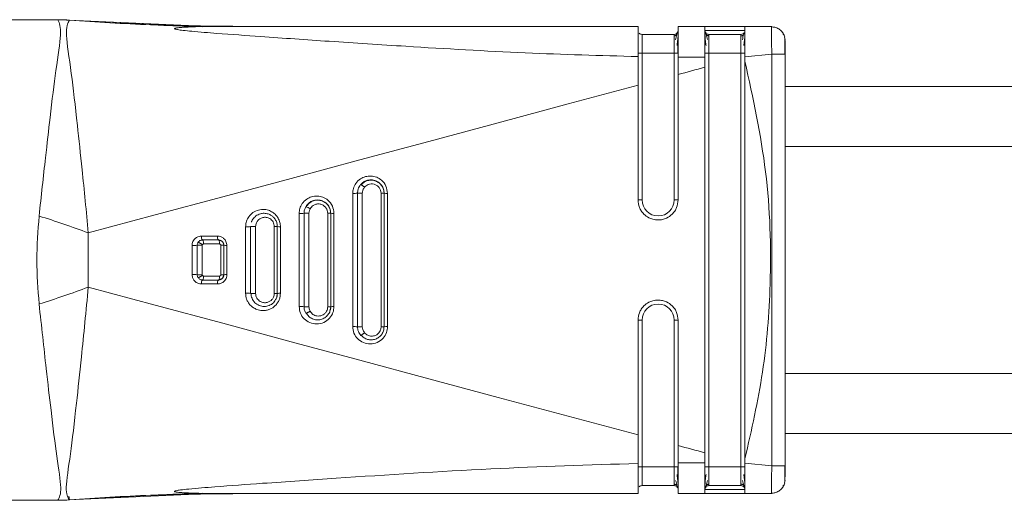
# Model space of a CAD drawing. Header units: millimetres. Extents: x -447 to 1924, y -61 to 422.
# Tile 12 of 57: x -211 to -174, y 391 to 409. Entities that reach past the tile are written whole.
import ezdxf

# ---------------------------------------------------------------- set-up
doc = ezdxf.new("R2010")
doc.units = ezdxf.units.MM

# ---------------------------------------------------------------- blocks, each defined once
blk = doc.blocks.new('Drawing View1')
at = {"color": 7, "linetype": 'Continuous', "lineweight": 18}
for p, q in [((-20.789, 0.265), (-5.415, 0.265)), ((-5.081, 0.256), (-5.419, 0.265)), ((-4.968, 0.248), (-5.419, 0.265)), ((-5.415, 0.265), (-5.413, 0.264)), ((-0.24, 0.029), (-5.009, 0.251)), ((-0.615, 0.047), (-5.009, 0.251)), ((-4.971, 0.248), (-4.971, 0.248)), ((0.547, 0.019), (-1.052, 0.047)), ((0.552, 0.018), (0.053, 0.027)), ((16.311, 0.015), (1.116, 0.015)), ((18.811, 0.015), (17.811, 0.015)), ((20.311, 0.015), (18.811, 0.015)), ((21.311, 0.015), (20.311, 0.015)), ((21.311, 0.015), (21.306, -0.025)), ((17.661, -0.285), (16.461, -0.285)), ((20.311, -0.135), (18.811, -0.135)), ((20.161, -0.285), (18.961, -0.285)), ((21.811, -0.485), (21.793, -0.392)), ((21.802, -0.511), (21.802, -0.44)), ((16.461, -0.985), (16.461, -6.485)), ((17.661, -0.985), (16.461, -0.985)), ((17.661, -6.485), (17.661, -0.985)), ((18.961, -0.985), (18.961, -16.485)), ((20.161, -0.985), (18.961, -0.985)), ((20.161, -16.485), (20.161, -0.985)), ((21.32, -1.03), (20.311, -1.124)), ((21.32, -1.03), (21.32, -16.44)), ((21.811, -1.03), (21.794, -1.03)), ((21.811, -1.03), (21.811, -16.44)), ((16.311, -2.189), (16.311, -1.116)), ((20.311, -1.124), (20.311, -1.292)), ((94.221, -2.235), (21.811, -2.235)), ((21.811, -4.485), (94.221, -4.485)), ((5.631, -6.24), (5.631, -11.23)), ((6.692, -6.235), (6.692, -11.235)), ((6.811, -6.235), (6.692, -6.235)), ((6.811, -6.235), (6.811, -11.235)), ((6.811, -7.777), (6.811, -6.235)), ((6.934, -11.231), (6.934, -6.239)), ((16.311, -6.485), (16.461, -6.485)), ((17.811, -6.485), (17.661, -6.485)), ((3.628, -6.99), (3.628, -10.481)), ((3.811, -10.485), (3.811, -6.985)), ((4.695, -6.985), (4.695, -10.485)), ((4.811, -6.985), (4.695, -6.985)), ((4.811, -6.985), (4.811, -10.485)), ((-4.262, -9.749), (-4.262, -7.721)), ((1.624, -7.489), (1.624, -9.981)), ((1.811, -9.985), (1.811, -7.485)), ((1.999, -9.984), (1.999, -7.485)), ((2.811, -7.485), (2.698, -7.485)), ((2.698, -7.485), (2.698, -9.985)), ((2.811, -7.485), (2.811, -9.985)), ((0.016, -7.987), (-0.01, -7.99)), ((0.011, -7.985), (0.611, -7.985)), ((-0.189, -9.285), (-0.189, -8.185)), ((0.002, -9.285), (0.002, -8.185)), ((0.052, -8.135), (0.651, -8.135)), ((0.701, -8.185), (0.701, -9.285)), ((0.811, -8.185), (0.811, -9.285)), ((0.011, -9.485), (0.016, -9.481)), ((0.611, -9.485), (0.011, -9.485)), ((0.651, -9.335), (0.052, -9.335)), ((0.811, -9.285), (0.804, -9.285)), ((6.811, -11.235), (6.811, -9.684)), ((2.811, -9.985), (2.698, -9.985)), ((4.811, -10.485), (4.695, -10.485)), ((4.781, -10.646), (4.807, -10.485)), ((16.311, -10.985), (16.461, -10.985)), ((16.461, -10.985), (16.461, -16.485)), ((17.661, -16.485), (17.661, -10.985)), ((17.811, -10.985), (17.661, -10.985)), ((6.811, -11.235), (6.692, -11.235)), ((21.811, -12.985), (94.221, -12.985)), ((21.811, -15.235), (94.221, -15.235)), ((20.311, -16.177), (20.311, -16.346)), ((17.661, -16.485), (16.461, -16.485)), ((17.811, -16.485), (17.661, -16.485)), ((20.161, -16.485), (18.961, -16.485)), ((20.311, -16.485), (20.161, -16.485)), ((21.32, -16.44), (20.311, -16.346)), ((17.661, -17.185), (16.461, -17.185)), ((18.811, -17.258), (18.811, -17.272)), ((20.161, -17.185), (18.961, -17.185)), ((21.811, -16.985), (21.793, -17.078)), ((-5.009, -17.721), (-0.241, -17.499)), ((-5.009, -17.721), (-0.24, -17.499)), ((-4.997, -17.574), (-4.971, -17.717)), ((-1.042, -17.517), (0.552, -17.489)), ((-0.362, -17.505), (0.053, -17.497)), ((16.311, -17.485), (1.116, -17.485)), ((18.811, -17.485), (17.811, -17.485)), ((18.811, -17.335), (20.311, -17.335)), ((18.811, -17.485), (20.311, -17.485)), ((21.311, -17.485), (20.311, -17.485)), ((21.305, -17.465), (21.311, -17.485)), ((-20.789, -17.735), (-5.415, -17.735)), ((-5.419, -17.735), (-4.968, -17.718))]:
    blk.add_line(p, q, dxfattribs=at)
at = {"color": 7, "linetype": 'Continuous', "lineweight": 18, "flags": 128}
for points in [[(17.811, -0.985), (17.808, -0.985), (17.8, -0.985), (17.786, -0.985), (17.767, -0.985), (17.744, -0.985), (17.718, -0.985), (17.69, -0.985), (17.661, -0.985)], [(20.311, -0.985), (20.308, -0.985), (20.3, -0.985), (20.286, -0.985), (20.267, -0.985), (20.244, -0.985), (20.218, -0.985), (20.19, -0.985), (20.161, -0.985)], [(17.811, -1.786), (17.936, -1.753), (18.061, -1.719), (18.186, -1.686), (18.311, -1.652), (18.436, -1.619), (18.561, -1.585), (18.686, -1.552), (18.811, -1.518)], [(-4.262, -7.721), (-1.756, -7.045), (0.773, -6.364), (3.324, -5.678), (5.894, -4.986), (8.48, -4.291), (11.08, -3.593), (13.692, -2.892), (16.311, -2.189)], [(-4.262, -9.749), (-1.756, -10.425), (0.773, -11.106), (3.324, -11.793), (5.894, -12.484), (8.48, -13.179), (11.08, -13.878), (13.692, -14.579), (16.311, -15.281)], [(17.811, -15.684), (17.936, -15.717), (18.061, -15.751), (18.186, -15.784), (18.311, -15.818), (18.436, -15.851), (18.561, -15.885), (18.686, -15.918), (18.811, -15.952)], [(20.311, -17.335), (20.308, -17.306), (20.305, -17.291)]]:
    blk.add_lwpolyline(points, dxfattribs=at)
at = {"color": 7, "linetype": 'Continuous', "lineweight": 18}
for centre, radius, start, end in [((-5.342, -5.311), 5.57, 86.1769, 90.5995), ((1.116, 80.145), 80.13, 265.64339, 269.99986), ((17.661, -0.135), 0.15, 270, 0), ((20.161, -0.135), 0.15, 270, 320.6906), ((5.679, -4.534), 1.706, 268.4051, 274.4186), ((5.684, -93.57), 87.334, 89.7977, 89.91687), ((6.907, -5.205), 1.035, 264.6998, 271.498), ((17.061, -6.485), 0.6, 180, 0), ((3.678, -5.223), 1.768, 268.361, 274.2988), ((3.715, -123.534), 116.549, 89.86212, 89.95306), ((3.79, -7.163), 0.428, 54.2171, 78.721), ((4.904, -5.93), 1.06, 264.9592, 271.3924), ((-16.074, -39.131), 33.558, 69.391, 72.7177), ((1.677, -5.702), 1.789, 268.2904, 274.2827), ((2.902, -6.429), 1.06, 265.0922, 271.3252), ((0.137, -7.872), 0.169, 168.7435, 221.9554), ((0.741, -7.872), 0.172, 168.8508, 221.0261), ((-0.325, -5.123), 3.065, 268.9755, 272.5392), ((-0.252, -187.585), 179.4, 89.91884, 89.97984), ((0.899, -6.512), 1.675, 266.9844, 270.7971), ((-0.325, -12.347), 3.065, 87.4603, 91.0247), ((0.137, -9.598), 0.169, 138.0445, 191.2565), ((0.741, -9.598), 0.172, 138.9733, 191.1497), ((0.899, -10.958), 1.675, 89.2028, 93.0156), ((-16.077, 21.66), 33.558, 287.2885, 290.6152), ((1.677, -11.768), 1.788, 85.7175, 91.7101), ((3.678, -12.248), 1.768, 85.7013, 91.6393), ((4.904, -11.54), 1.06, 88.608, 95.0416), ((17.061, -10.985), 0.6, 0, 180), ((5.679, -12.936), 1.706, 85.5816, 91.5954), ((6.907, -12.265), 1.035, 88.5027, 95.3013), ((17.661, -17.335), 0.15, 359.9966, 90), ((20.161, -17.335), 0.15, 31.7257, 90), ((1.116, -97.615), 80.13, 90.00014, 94.35661), ((-5.342, -12.159), 5.57, 269.4004, 273.8231)]:
    blk.add_arc(centre, radius, start, end, dxfattribs=at)
for points, knots in [([(-6.104, -7.088), (-6.024, -6.344), (-5.882, -5.035), (-5.666, -3.164), (-5.47, -1.499), (-5.234, -0.115), (-5.344, 0.131), (-5.4, 0.259)], [0, 0, 0, 0, 0.1900085, 0.3346503, 0.5383376, 0.7615276, 1, 1, 1, 1]), ([(-5.4, 0.259), (-5.405, 0.261), (-5.414, 0.264), (-5.415, 0.265), (-5.415, 0.265)], [0, 0, 0, 0, 0.561067, 1, 1, 1, 1]), ([(-5.415, 0.265), (-5.332, 0.264), (-5.184, 0.263), (-5.036, 0.253), (-4.971, 0.248)], [0, 0, 0, 0, 0.559994, 1, 1, 1, 1]), ([(-4.262, -7.721), (-4.339, -6.918), (-4.476, -5.499), (-4.698, -3.431), (-4.902, -1.6), (-5.152, -0.101), (-5.033, 0.128), (-4.971, 0.246)], [0, 0, 0, 0, 0.190167, 0.336225, 0.540876, 0.762002, 1, 1, 1, 1]), ([(-4.971, 0.246), (-4.971, 0.247), (-4.971, 0.248), (-4.971, 0.248), (-4.971, 0.248)], [0, 0, 0, 0, 0.556333, 1, 1, 1, 1]), ([(-4.971, 0.248), (-3.796, 0.173), (-1.7, 0.04), (0.401, 0.022), (1.325, 0.015)], [0, 0, 0, 0, 0.560021, 1, 1, 1, 1]), ([(0, 0), (-0.334, 0.012), (-0.981, 0.035), (-1.577, 0.059), (-1.865, 0.071)], [0, 0, 0, 0, 0.515573, 1, 1, 1, 1]), ([(1.116, 0.015), (0.59, 0.014), (-0.047, 0.012), (-0.727, -0.02), (-0.908, -0.035), (-0.984, -0.047), (-1.012, -0.054), (-1.028, -0.06), (-1.037, -0.067), (-1.033, -0.076), (-1.012, -0.085), (-0.974, -0.096), (-0.88, -0.114), (-0.682, -0.14), (-0.196, -0.189), (0.774, -0.266), (2.489, -0.389), (4.849, -0.553), (8.149, -0.768), (12.002, -0.994), (14.904, -1.076), (16.311, -1.116)], [0, 0, 0, 0, 0.079633, 0.096416, 0.106506, 0.108989, 0.110947, 0.112535, 0.113904, 0.115836, 0.117972, 0.120667, 0.124353, 0.135955, 0.15357, 0.20236, 0.286651, 0.417176, 0.562519, 0.787792, 1, 1, 1, 1]), ([(16.311, -0.313), (16.311, -0.22), (16.311, -0.031), (16.311, 0), (16.311, 0.015)], [0, 0, 0, 0, 0.489594, 1, 1, 1, 1]), ([(17.811, -1.136), (17.811, -0.981), (17.811, -0.668), (17.811, -0.293), (17.811, -0.035), (17.811, -0.002), (17.811, 0.015)], [0, 0, 0, 0, 0.249034, 0.499186, 0.749184, 1, 1, 1, 1]), ([(18.811, -1.14), (18.811, -0.981), (18.811, -0.671), (18.811, -0.298), (18.811, -0.037), (18.811, -0.003), (18.811, 0.015)], [0, 0, 0, 0, 0.256857, 0.499427, 0.744777, 1, 1, 1, 1]), ([(20.311, -1.124), (20.311, -0.974), (20.311, -0.674), (20.311, -0.302), (20.311, -0.031), (20.311, 0), (20.311, 0.015)], [0, 0, 0, 0, 0.2502548, 0.5000928, 0.7497763, 1, 1, 1, 1]), ([(16.311, -1.116), (16.311, -0.958), (16.311, -0.648), (16.311, -0.424), (16.311, -0.313)], [0, 0, 0, 0, 0.5095325, 1, 1, 1, 1]), ([(16.352, -0.237), (16.353, -0.239), (16.365, -0.256), (16.403, -0.277), (16.442, -0.283), (16.461, -0.285)], [0, 0, 0, 0, 0.038266, 0.519133, 1, 1, 1, 1]), ([(16.461, -0.285), (16.461, -0.296), (16.461, -0.316), (16.461, -0.478), (16.461, -0.71), (16.461, -0.893), (16.461, -0.985)], [0, 0, 0, 0, 0.250154, 0.499436, 0.749043, 1, 1, 1, 1]), ([(17.661, -0.985), (17.661, -0.893), (17.661, -0.71), (17.661, -0.478), (17.661, -0.316), (17.661, -0.296), (17.661, -0.285)], [0, 0, 0, 0, 0.250957, 0.500564, 0.749846, 1, 1, 1, 1]), ([(17.768, -0.298), (17.76, -0.304), (17.745, -0.317), (17.717, -0.33), (17.689, -0.338), (17.67, -0.338), (17.661, -0.339)], [0, 0, 0, 0, 0.262688, 0.519982, 0.767001, 1, 1, 1, 1]), ([(17.787, -0.216), (17.783, -0.225), (17.774, -0.244), (17.751, -0.321), (17.73, -0.419), (17.717, -0.485)], [0, 0, 0, 0, 0.258386, 0.511098, 1, 1, 1, 1]), ([(17.768, -0.702), (17.775, -0.654), (17.789, -0.557), (17.802, -0.42), (17.81, -0.295), (17.811, -0.232), (17.811, -0.2)], [0, 0, 0, 0, 0.238341, 0.484239, 0.738095, 1, 1, 1, 1]), ([(17.811, -0.313), (17.811, -0.302), (17.811, -0.263), (17.811, -0.241), (17.811, -0.226)], [0, 0, 0, 0, 0.2721124, 1, 1, 1, 1]), ([(18.811, -0.135), (18.811, -0.151), (18.811, -0.18), (18.811, -0.365), (18.811, -0.559), (18.811, -0.756), (18.811, -0.906), (18.811, -0.985)], [0, 0, 0, 0, 0.276095, 0.522512, 0.663133, 0.820821, 1, 1, 1, 1]), ([(18.811, -0.199), (18.811, -0.231), (18.812, -0.293), (18.82, -0.419), (18.833, -0.555), (18.847, -0.653), (18.854, -0.701)], [0, 0, 0, 0, 0.261923, 0.515785, 0.761658, 1, 1, 1, 1]), ([(18.905, -0.482), (18.887, -0.414), (18.859, -0.312), (18.834, -0.224), (18.826, -0.202), (18.821, -0.19)], [0, 0, 0, 0, 0.485076, 0.738499, 1, 1, 1, 1]), ([(18.961, -0.338), (18.952, -0.338), (18.933, -0.337), (18.905, -0.329), (18.877, -0.317), (18.862, -0.304), (18.854, -0.298)], [0, 0, 0, 0, 0.233002, 0.48002, 0.737312, 1, 1, 1, 1]), ([(18.961, -0.285), (18.961, -0.296), (18.961, -0.316), (18.961, -0.478), (18.961, -0.71), (18.961, -0.893), (18.961, -0.985)], [0, 0, 0, 0, 0.250154, 0.499436, 0.749043, 1, 1, 1, 1]), ([(20.161, -0.985), (20.161, -0.893), (20.161, -0.71), (20.161, -0.478), (20.161, -0.316), (20.161, -0.296), (20.161, -0.285)], [0, 0, 0, 0, 0.250957, 0.500564, 0.749846, 1, 1, 1, 1]), ([(20.268, -0.298), (20.26, -0.304), (20.245, -0.317), (20.217, -0.33), (20.189, -0.338), (20.17, -0.338), (20.161, -0.339)], [0, 0, 0, 0, 0.262688, 0.519982, 0.767001, 1, 1, 1, 1]), ([(20.287, -0.216), (20.283, -0.225), (20.274, -0.244), (20.251, -0.321), (20.23, -0.419), (20.217, -0.485)], [0, 0, 0, 0, 0.2583861, 0.5110976, 1, 1, 1, 1]), ([(20.268, -0.702), (20.275, -0.654), (20.289, -0.557), (20.302, -0.42), (20.31, -0.295), (20.311, -0.232), (20.311, -0.2)], [0, 0, 0, 0, 0.2383415, 0.4842395, 0.7380948, 1, 1, 1, 1]), ([(21.776, -0.315), (21.752, -0.268), (21.704, -0.175), (21.581, -0.074), (21.44, -0.012), (21.341, -0.007), (21.293, -0.005)], [0, 0, 0, 0, 0.25578, 0.515825, 0.767388, 1, 1, 1, 1]), ([(21.306, -0.025), (21.304, -0.035), (21.298, -0.064), (21.297, -0.276), (21.303, -0.555), (21.311, -0.817), (21.317, -0.959), (21.32, -1.03)], [0, 0, 0, 0, 0.1494708, 0.4291112, 0.7042795, 0.8497025, 1, 1, 1, 1]), ([(21.776, -0.315), (21.752, -0.268), (21.704, -0.175), (21.581, -0.074), (21.447, -0.014), (21.356, -0.009), (21.316, -0.007)], [0, 0, 0, 0, 0.2657914, 0.5360143, 0.7974236, 1, 1, 1, 1]), ([(21.803, -0.394), (21.795, -0.364), (21.779, -0.3), (21.746, -0.281), (21.729, -0.271)], [0, 0, 0, 0, 0.475268, 1, 1, 1, 1]), ([(16.311, -0.385), (16.311, -0.401), (16.311, -0.46), (16.311, -0.582), (16.311, -0.77), (16.311, -0.91), (16.311, -0.985)], [0, 0, 0, 0, 0.1011808, 0.3670655, 0.6645026, 1, 1, 1, 1]), ([(17.801, -0.993), (17.801, -0.94), (17.801, -0.835), (17.801, -0.684), (17.801, -0.543), (17.801, -0.465), (17.801, -0.425)], [0, 0, 0, 0, 0.250243, 0.500316, 0.750205, 1, 1, 1, 1]), ([(20.301, -0.993), (20.301, -0.94), (20.301, -0.835), (20.301, -0.684), (20.301, -0.543), (20.301, -0.465), (20.301, -0.425)], [0, 0, 0, 0, 0.250243, 0.500316, 0.750205, 1, 1, 1, 1]), ([(21.803, -0.643), (21.803, -0.605), (21.802, -0.518), (21.802, -0.468), (21.802, -0.44)], [0, 0, 0, 0, 0.429234, 1, 1, 1, 1]), ([(21.803, -1.036), (21.803, -0.974), (21.803, -0.848), (21.803, -0.697), (21.803, -0.628), (21.803, -0.605)], [0, 0, 0, 0, 0.3973457, 0.7943908, 1, 1, 1, 1]), ([(21.803, -1.036), (21.803, -0.974), (21.803, -0.848), (21.803, -0.712), (21.803, -0.654), (21.803, -0.643)], [0, 0, 0, 0, 0.445098, 0.889843, 1, 1, 1, 1]), ([(21.811, -0.518), (21.811, -0.523), (21.811, -0.541), (21.811, -0.664), (21.811, -0.841), (21.811, -0.968), (21.811, -1.03)], [0, 0, 0, 0, 0.123721, 0.463842, 0.732823, 1, 1, 1, 1]), ([(21.794, -1.03), (21.789, -1.03), (21.776, -1.03), (21.675, -1.03), (21.514, -1.03), (21.385, -1.03), (21.32, -1.03)], [0, 0, 0, 0, 0.151362, 0.434241, 0.717121, 1, 1, 1, 1]), ([(17.811, -1.136), (17.811, -1.259), (17.811, -1.475), (17.811, -1.693), (17.811, -1.786)], [0, 0, 0, 0, 0.570582, 1, 1, 1, 1]), ([(17.811, -1.136), (17.999, -1.138), (18.332, -1.14), (18.665, -1.14), (18.811, -1.14)], [0, 0, 0, 0, 0.563222, 1, 1, 1, 1]), ([(18.811, -1.518), (18.811, -1.448), (18.811, -1.322), (18.811, -1.196), (18.811, -1.14)], [0, 0, 0, 0, 0.5536399, 1, 1, 1, 1]), ([(20.311, -1.292), (20.611, -2.668), (21.209, -5.415), (21.33, -9.339), (21.046, -12.945), (20.556, -15.099), (20.311, -16.177)], [0, 0, 0, 0, 0.2802402, 0.559855, 0.7796013, 1, 1, 1, 1]), ([(20.311, -1.292), (20.311, -4.071), (20.311, -9.033), (20.311, -13.994), (20.311, -16.177)], [0, 0, 0, 0, 0.559993, 1, 1, 1, 1]), ([(17.811, -1.786), (17.811, -2.664), (17.811, -4.23), (17.811, -5.796), (17.811, -6.485)], [0, 0, 0, 0, 0.560002, 1, 1, 1, 1]), ([(18.811, -15.952), (18.811, -13.257), (18.811, -8.446), (18.811, -3.635), (18.811, -1.518)], [0, 0, 0, 0, 0.560031, 1, 1, 1, 1]), ([(16.311, -6.485), (16.311, -5.683), (16.311, -4.251), (16.311, -2.819), (16.311, -2.189)], [0, 0, 0, 0, 0.559985, 1, 1, 1, 1]), ([(6.934, -6.239), (6.922, -6.147), (6.898, -5.961), (6.734, -5.75), (6.532, -5.627), (6.322, -5.58), (6.111, -5.602), (5.907, -5.694), (5.746, -5.85), (5.648, -6.045), (5.637, -6.178), (5.631, -6.24)], [0, 0, 0, 0, 0.134387, 0.270116, 0.373824, 0.479039, 0.584256, 0.685463, 0.805996, 0.909843, 1, 1, 1, 1]), ([(5.928, -5.913), (5.955, -5.885), (6.011, -5.828), (6.126, -5.764), (6.281, -5.725), (6.454, -5.745), (6.605, -5.821), (6.718, -5.932), (6.796, -6.073), (6.806, -6.182), (6.811, -6.235)], [0, 0, 0, 0, 0.095895, 0.194773, 0.322721, 0.484171, 0.61556, 0.73382, 0.86996, 1, 1, 1, 1]), ([(6.806, -6.242), (6.803, -6.192), (6.795, -6.091), (6.727, -5.953), (6.624, -5.842), (6.492, -5.768), (6.345, -5.738), (6.196, -5.753), (6.055, -5.811), (5.983, -5.881), (5.946, -5.916)], [0, 0, 0, 0, 0.124866, 0.249809, 0.374627, 0.499292, 0.623933, 0.748773, 0.874061, 1, 1, 1, 1]), ([(6.076, -6.009), (6.094, -5.99), (6.135, -5.948), (6.218, -5.903), (6.32, -5.88), (6.432, -5.89), (6.538, -5.937), (6.623, -6.017), (6.681, -6.119), (6.689, -6.197), (6.692, -6.235)], [0, 0, 0, 0, 0.093826, 0.204031, 0.329319, 0.463373, 0.598394, 0.732574, 0.866939, 1, 1, 1, 1]), ([(5.81, -11.235), (5.809, -10.299), (5.806, -8.632), (5.809, -6.966), (5.81, -6.235)], [0, 0, 0, 0, 0.561705, 1, 1, 1, 1]), ([(5.81, -6.235), (5.815, -6.181), (5.825, -6.063), (5.892, -5.966), (5.928, -5.913)], [0, 0, 0, 0, 0.457769, 1, 1, 1, 1]), ([(5.928, -5.913), (5.93, -5.913), (5.933, -5.911), (5.945, -5.916), (5.961, -5.924), (5.979, -5.935), (5.999, -5.949), (6.022, -5.966), (6.049, -5.987), (6.066, -6.002), (6.075, -6.01)], [0, 0, 0, 0, 0.136994, 0.267534, 0.389021, 0.499979, 0.610951, 0.732451, 0.863, 1, 1, 1, 1]), ([(5.992, -11.234), (5.989, -10.298), (5.983, -8.632), (5.989, -6.966), (5.992, -6.236)], [0, 0, 0, 0, 0.561693, 1, 1, 1, 1]), ([(5.992, -6.236), (5.996, -6.193), (6.005, -6.109), (6.053, -6.042), (6.076, -6.009)], [0, 0, 0, 0, 0.522143, 1, 1, 1, 1]), ([(4.93, -6.989), (4.918, -6.895), (4.894, -6.707), (4.726, -6.496), (4.52, -6.374), (4.306, -6.329), (4.094, -6.356), (3.894, -6.451), (3.739, -6.606), (3.644, -6.799), (3.633, -6.929), (3.628, -6.99)], [0, 0, 0, 0, 0.135185, 0.272261, 0.377488, 0.484751, 0.591543, 0.692042, 0.810013, 0.911732, 1, 1, 1, 1]), ([(3.873, -6.743), (3.895, -6.71), (3.938, -6.643), (4.038, -6.559), (4.149, -6.507), (4.264, -6.484), (4.4, -6.485), (4.552, -6.534), (4.694, -6.649), (4.792, -6.801), (4.805, -6.925), (4.811, -6.985)], [0, 0, 0, 0, 0.0887287, 0.1828636, 0.2931615, 0.3657798, 0.4509416, 0.602861, 0.7215481, 0.8644088, 1, 1, 1, 1]), ([(4.735, -6.74), (4.727, -6.722), (4.695, -6.655), (4.594, -6.57), (4.448, -6.502), (4.286, -6.486), (4.129, -6.524), (3.987, -6.609), (3.923, -6.699), (3.892, -6.744)], [0, 0, 0, 0, 0.056988, 0.213687, 0.370114, 0.526557, 0.683434, 0.841164, 1, 1, 1, 1]), ([(16.311, -6.485), (16.321, -6.58), (16.337, -6.725), (16.43, -6.898), (16.541, -7.038), (16.69, -7.147), (16.872, -7.218), (17.048, -7.242), (17.223, -7.224), (17.41, -7.16), (17.57, -7.049), (17.689, -6.904), (17.784, -6.73), (17.8, -6.582), (17.811, -6.485)], [0, 0, 0, 0, 0.1201084, 0.1833772, 0.2486222, 0.3470379, 0.4156022, 0.4969406, 0.5713599, 0.6382175, 0.7488006, 0.8134106, 0.8769066, 1, 1, 1, 1]), ([(2.926, -7.489), (2.923, -7.436), (2.915, -7.323), (2.851, -7.172), (2.755, -7.042), (2.632, -6.938), (2.469, -6.86), (2.267, -6.829), (2.046, -6.869), (1.85, -6.982), (1.713, -7.144), (1.637, -7.318), (1.628, -7.435), (1.624, -7.489)], [0, 0, 0, 0, 0.075669, 0.164787, 0.233499, 0.310956, 0.398367, 0.4985, 0.611916, 0.727202, 0.830679, 0.920924, 1, 1, 1, 1]), ([(1.842, -7.312), (1.846, -7.302), (1.87, -7.241), (1.941, -7.135), (2.061, -7.044), (2.192, -6.994), (2.324, -6.978), (2.464, -7.002), (2.581, -7.059), (2.676, -7.136), (2.751, -7.235), (2.802, -7.357), (2.808, -7.443), (2.811, -7.485)], [0, 0, 0, 0, 0.0236084, 0.1396056, 0.2697524, 0.340778, 0.4429848, 0.5541538, 0.6464589, 0.720712, 0.8173315, 0.9103731, 1, 1, 1, 1]), ([(3.811, -6.985), (3.814, -6.943), (3.819, -6.858), (3.855, -6.782), (3.873, -6.743)], [0, 0, 0, 0, 0.50105, 1, 1, 1, 1]), ([(3.996, -10.485), (3.994, -9.836), (3.992, -8.67), (3.994, -7.503), (3.996, -6.986)], [0, 0, 0, 0, 0.555969, 1, 1, 1, 1]), ([(3.996, -6.986), (3.998, -6.951), (4.003, -6.892), (4.029, -6.839), (4.04, -6.816)], [0, 0, 0, 0, 0.573714, 1, 1, 1, 1]), ([(4.04, -6.816), (4.054, -6.794), (4.085, -6.745), (4.158, -6.684), (4.258, -6.639), (4.38, -6.629), (4.504, -6.664), (4.608, -6.743), (4.681, -6.855), (4.691, -6.942), (4.695, -6.985)], [0, 0, 0, 0, 0.084422, 0.185892, 0.306091, 0.441556, 0.582282, 0.721931, 0.861634, 1, 1, 1, 1]), ([(4.807, -6.993), (4.804, -6.937), (4.8, -6.846), (4.753, -6.77), (4.735, -6.74)], [0, 0, 0, 0, 0.610837, 1, 1, 1, 1]), ([(4.811, -10.485), (4.811, -9.802), (4.811, -8.635), (4.811, -7.468), (4.811, -6.985)], [0, 0, 0, 0, 0.585648, 1, 1, 1, 1]), ([(4.93, -10.481), (4.93, -9.799), (4.929, -8.635), (4.93, -7.471), (4.93, -6.989)], [0, 0, 0, 0, 0.585647, 1, 1, 1, 1]), ([(-6.104, -10.382), (-6.147, -9.833), (-6.231, -8.735), (-6.147, -7.637), (-6.104, -7.088)], [0, 0, 0, 0, 0.4999724, 1, 1, 1, 1]), ([(1.999, -7.485), (2, -7.463), (2.003, -7.414), (2.029, -7.333), (2.081, -7.252), (2.163, -7.182), (2.271, -7.136), (2.4, -7.13), (2.543, -7.179), (2.643, -7.28), (2.691, -7.394), (2.696, -7.455), (2.698, -7.485)], [0, 0, 0, 0, 0.058992, 0.132132, 0.227579, 0.317583, 0.425083, 0.546249, 0.671117, 0.835444, 0.918174, 1, 1, 1, 1]), ([(1.811, -7.485), (1.812, -7.485), (1.815, -7.485), (1.829, -7.485), (1.848, -7.485), (1.871, -7.485), (1.897, -7.485), (1.928, -7.485), (1.963, -7.485), (1.987, -7.485), (1.999, -7.485)], [0, 0, 0, 0, 0.137223, 0.267433, 0.387963, 0.497455, 0.608552, 0.730615, 0.862046, 1, 1, 1, 1]), ([(2.811, -9.985), (2.811, -9.503), (2.811, -8.669), (2.811, -7.836), (2.811, -7.485)], [0, 0, 0, 0, 0.578624, 1, 1, 1, 1]), ([(2.926, -9.981), (2.926, -9.501), (2.926, -8.67), (2.926, -7.839), (2.926, -7.489)], [0, 0, 0, 0, 0.578625, 1, 1, 1, 1]), ([(-0.029, -7.839), (-0.058, -7.841), (-0.121, -7.846), (-0.215, -7.886), (-0.295, -7.952), (-0.348, -8.035), (-0.375, -8.113), (-0.378, -8.164), (-0.38, -8.188)], [0, 0, 0, 0, 0.162686, 0.346492, 0.557609, 0.726171, 0.874109, 1, 1, 1, 1]), ([(-0.189, -8.185), (-0.188, -8.165), (-0.184, -8.127), (-0.166, -8.094), (-0.158, -8.078)], [0, 0, 0, 0, 0.542875, 1, 1, 1, 1]), ([(-0.158, -8.078), (-0.157, -8.077), (-0.154, -8.075), (-0.142, -8.077), (-0.125, -8.083), (-0.101, -8.093), (-0.074, -8.107), (-0.044, -8.124), (-0.016, -8.141), (0.002, -8.153), (0.01, -8.158)], [0, 0, 0, 0, 0.113772, 0.23665, 0.366446, 0.500001, 0.633555, 0.763351, 0.886228, 1, 1, 1, 1]), ([(0.015, -7.988), (0.002, -7.988), (-0.025, -7.989), (-0.064, -8.001), (-0.095, -8.015), (-0.11, -8.028), (-0.114, -8.032)], [0, 0, 0, 0, 0.275568, 0.577942, 0.880948, 1, 1, 1, 1]), ([(0.572, -7.839), (0.459, -7.839), (0.259, -7.839), (0.059, -7.839), (-0.029, -7.839)], [0, 0, 0, 0, 0.5619577, 1, 1, 1, 1]), ([(0.922, -8.187), (0.916, -8.137), (0.903, -8.037), (0.815, -7.926), (0.701, -7.853), (0.618, -7.844), (0.572, -7.839)], [0, 0, 0, 0, 0.27039, 0.535775, 0.744539, 1, 1, 1, 1]), ([(0.808, -8.186), (0.807, -8.172), (0.806, -8.145), (0.793, -8.106), (0.772, -8.07), (0.745, -8.04), (0.713, -8.016), (0.677, -8), (0.645, -7.992), (0.627, -7.992), (0.621, -7.992)], [0, 0, 0, 0, 0.136117, 0.27231, 0.408174, 0.543208, 0.67737, 0.810754, 0.943671, 1, 1, 1, 1]), ([(-0.38, -8.188), (-0.38, -8.392), (-0.38, -8.757), (-0.38, -9.122), (-0.38, -9.282)], [0, 0, 0, 0, 0.560123, 1, 1, 1, 1]), ([(0.002, -8.185), (0.002, -8.18), (0.003, -8.171), (0.008, -8.162), (0.01, -8.158)], [0, 0, 0, 0, 0.514525, 1, 1, 1, 1]), ([(0.01, -8.158), (0.012, -8.155), (0.017, -8.149), (0.027, -8.141), (0.039, -8.136), (0.048, -8.135), (0.052, -8.135)], [0, 0, 0, 0, 0.229475, 0.460672, 0.730808, 1, 1, 1, 1]), ([(0.651, -8.135), (0.657, -8.136), (0.668, -8.137), (0.682, -8.145), (0.691, -8.154), (0.697, -8.163), (0.701, -8.174), (0.701, -8.181), (0.701, -8.185)], [0, 0, 0, 0, 0.2216346, 0.4400982, 0.584189, 0.7205944, 0.8567161, 1, 1, 1, 1]), ([(0.922, -9.283), (0.922, -9.082), (0.922, -8.716), (0.922, -8.351), (0.922, -8.187)], [0, 0, 0, 0, 0.551131, 1, 1, 1, 1]), ([(-0.38, -9.282), (-0.378, -9.312), (-0.373, -9.376), (-0.329, -9.474), (-0.25, -9.562), (-0.143, -9.62), (-0.065, -9.628), (-0.029, -9.631)], [0, 0, 0, 0, 0.15664, 0.347141, 0.566253, 0.797598, 1, 1, 1, 1]), ([(-0.158, -9.392), (-0.167, -9.375), (-0.185, -9.342), (-0.188, -9.304), (-0.189, -9.285)], [0, 0, 0, 0, 0.495741, 1, 1, 1, 1]), ([(-0.189, -9.285), (-0.188, -9.285), (-0.186, -9.285), (-0.173, -9.285), (-0.154, -9.285), (-0.127, -9.285), (-0.096, -9.285), (-0.062, -9.285), (-0.029, -9.285), (-0.008, -9.285), (0.002, -9.285)], [0, 0, 0, 0, 0.113929, 0.236843, 0.366573, 0.5, 0.633427, 0.763157, 0.886071, 1, 1, 1, 1]), ([(-0.158, -9.392), (-0.157, -9.393), (-0.154, -9.395), (-0.142, -9.393), (-0.125, -9.387), (-0.101, -9.377), (-0.074, -9.363), (-0.044, -9.346), (-0.016, -9.329), (0.002, -9.317), (0.01, -9.312)], [0, 0, 0, 0, 0.113774, 0.236652, 0.366448, 0.500002, 0.633556, 0.763352, 0.886228, 1, 1, 1, 1]), ([(-0.15, -9.389), (-0.139, -9.404), (-0.119, -9.433), (-0.074, -9.463), (-0.029, -9.481), (0.002, -9.482), (0.016, -9.483)], [0, 0, 0, 0, 0.267922, 0.531824, 0.792487, 1, 1, 1, 1]), ([(0.01, -9.312), (0.007, -9.307), (0.003, -9.299), (0.002, -9.289), (0.002, -9.285)], [0, 0, 0, 0, 0.556659, 1, 1, 1, 1]), ([(0.052, -9.335), (0.048, -9.335), (0.041, -9.334), (0.029, -9.33), (0.018, -9.323), (0.013, -9.315), (0.01, -9.312)], [0, 0, 0, 0, 0.2307988, 0.45919, 0.7320226, 1, 1, 1, 1]), ([(0.016, -9.481), (0.02, -9.48), (0.029, -9.475), (0.041, -9.443), (0.05, -9.394), (0.052, -9.355), (0.052, -9.335)], [0, 0, 0, 0, 0.182912, 0.455275, 0.727637, 1, 1, 1, 1]), ([(0.572, -9.631), (0.619, -9.626), (0.711, -9.615), (0.811, -9.545), (0.874, -9.466), (0.914, -9.383), (0.919, -9.318), (0.922, -9.283)], [0, 0, 0, 0, 0.261453, 0.508983, 0.649421, 0.811251, 1, 1, 1, 1]), ([(0.621, -9.478), (0.627, -9.478), (0.645, -9.478), (0.677, -9.47), (0.713, -9.454), (0.745, -9.43), (0.772, -9.4), (0.793, -9.365), (0.806, -9.325), (0.807, -9.298), (0.808, -9.284)], [0, 0, 0, 0, 0.056351, 0.189271, 0.322658, 0.456811, 0.59185, 0.727707, 0.863912, 1, 1, 1, 1]), ([(0.626, -9.464), (0.637, -9.464), (0.661, -9.463), (0.696, -9.452), (0.727, -9.435), (0.755, -9.412), (0.778, -9.382), (0.795, -9.348), (0.804, -9.315), (0.804, -9.294), (0.804, -9.285)], [0, 0, 0, 0, 0.127996, 0.256077, 0.384726, 0.514235, 0.6447, 0.77607, 0.907997, 1, 1, 1, 1]), ([(0.701, -9.285), (0.701, -9.291), (0.7, -9.302), (0.691, -9.316), (0.682, -9.325), (0.673, -9.331), (0.662, -9.334), (0.655, -9.335), (0.651, -9.335)], [0, 0, 0, 0, 0.217305, 0.430777, 0.575827, 0.714334, 0.853388, 1, 1, 1, 1]), ([(0.804, -9.285), (0.804, -9.285), (0.801, -9.285), (0.781, -9.285), (0.747, -9.285), (0.717, -9.285), (0.701, -9.285)], [0, 0, 0, 0, 0.026954, 0.351303, 0.675651, 1, 1, 1, 1]), ([(-4.971, -17.717), (-5.033, -17.618), (-5.155, -17.425), (-4.932, -16.101), (-4.732, -14.345), (-4.497, -12.187), (-4.348, -10.639), (-4.262, -9.749)], [0, 0, 0, 0, 0.215583, 0.4246848, 0.6335297, 0.7894029, 1, 1, 1, 1]), ([(-0.029, -9.631), (0.083, -9.631), (0.283, -9.631), (0.483, -9.631), (0.572, -9.631)], [0, 0, 0, 0, 0.558055, 1, 1, 1, 1]), ([(1.624, -9.981), (1.632, -10.056), (1.643, -10.174), (1.716, -10.319), (1.77, -10.393), (1.835, -10.46), (1.913, -10.525), (2.061, -10.601), (2.231, -10.636), (2.397, -10.623), (2.565, -10.572), (2.711, -10.476), (2.819, -10.346), (2.88, -10.231), (2.919, -10.108), (2.924, -10.023), (2.926, -9.981)], [0, 0, 0, 0, 0.108868, 0.170073, 0.235648, 0.243541, 0.308214, 0.38546, 0.48989, 0.563467, 0.631506, 0.750347, 0.814407, 0.877392, 0.939244, 1, 1, 1, 1]), ([(1.811, -9.985), (1.812, -9.985), (1.814, -9.985), (1.821, -9.985), (1.828, -9.985), (1.829, -9.985)], [0, 0, 0, 0, 0.445046, 0.925147, 1, 1, 1, 1]), ([(1.829, -9.974), (1.83, -10.008), (1.834, -10.074), (1.863, -10.171), (1.91, -10.258), (1.993, -10.36), (2.129, -10.451), (2.319, -10.488), (2.509, -10.452), (2.643, -10.361), (2.717, -10.277), (2.739, -10.234), (2.746, -10.22)], [0, 0, 0, 0, 0.075886, 0.151571, 0.226946, 0.301943, 0.45009, 0.597139, 0.743746, 0.890512, 0.964424, 1, 1, 1, 1]), ([(1.829, -9.985), (1.834, -9.985), (1.845, -9.985), (1.871, -9.985), (1.902, -9.985), (1.935, -9.985), (1.968, -9.985), (1.989, -9.985), (1.999, -9.985)], [0, 0, 0, 0, 0.148617, 0.327954, 0.507287, 0.681651, 0.84686, 1, 1, 1, 1]), ([(2.698, -9.985), (2.697, -10.007), (2.694, -10.056), (2.668, -10.137), (2.616, -10.218), (2.534, -10.288), (2.427, -10.334), (2.297, -10.34), (2.154, -10.291), (2.054, -10.19), (2.006, -10.076), (2.001, -10.015), (1.999, -9.984)], [0, 0, 0, 0, 0.05889, 0.131984, 0.227373, 0.317308, 0.424713, 0.545782, 0.670567, 0.834795, 0.917467, 1, 1, 1, 1]), ([(2.811, -9.985), (2.809, -10.02), (2.804, -10.089), (2.781, -10.172), (2.753, -10.212), (2.745, -10.223)], [0, 0, 0, 0, 0.414742, 0.836034, 1, 1, 1, 1]), ([(2.746, -10.22), (2.755, -10.205), (2.779, -10.163), (2.802, -10.083), (2.806, -10.018), (2.808, -9.985)], [0, 0, 0, 0, 0.20608, 0.603144, 1, 1, 1, 1]), ([(2.926, -9.981), (2.911, -9.982), (2.881, -9.982), (2.844, -9.983), (2.817, -9.984), (2.813, -9.985), (2.811, -9.985)], [0, 0, 0, 0, 0.243609, 0.467621, 0.72131, 1, 1, 1, 1]), ([(17.811, -10.985), (17.8, -10.888), (17.784, -10.741), (17.689, -10.566), (17.57, -10.421), (17.41, -10.31), (17.223, -10.246), (17.048, -10.228), (16.872, -10.252), (16.69, -10.323), (16.541, -10.433), (16.43, -10.572), (16.337, -10.746), (16.321, -10.89), (16.311, -10.985)], [0, 0, 0, 0, 0.123082, 0.18658, 0.251196, 0.361764, 0.428626, 0.503058, 0.584391, 0.652955, 0.751381, 0.816619, 0.879885, 1, 1, 1, 1]), ([(-5.4, -17.729), (-5.343, -17.622), (-5.231, -17.41), (-5.441, -16.184), (-5.633, -14.585), (-5.86, -12.635), (-6.015, -11.208), (-6.104, -10.382)], [0, 0, 0, 0, 0.215496, 0.427053, 0.635274, 0.788728, 1, 1, 1, 1]), ([(3.628, -10.481), (3.637, -10.564), (3.657, -10.732), (3.805, -10.948), (4.022, -11.096), (4.288, -11.148), (4.557, -11.089), (4.773, -10.929), (4.907, -10.712), (4.922, -10.555), (4.93, -10.481)], [0, 0, 0, 0, 0.121562, 0.244482, 0.372443, 0.505911, 0.640023, 0.770914, 0.893144, 1, 1, 1, 1]), ([(3.811, -10.485), (3.812, -10.485), (3.814, -10.485), (3.826, -10.485), (3.845, -10.485), (3.871, -10.485), (3.901, -10.485), (3.933, -10.485), (3.965, -10.485), (3.986, -10.485), (3.996, -10.485)], [0, 0, 0, 0, 0.11449, 0.237535, 0.367026, 0.499999, 0.632972, 0.762464, 0.885509, 1, 1, 1, 1]), ([(3.873, -10.727), (3.855, -10.689), (3.819, -10.612), (3.814, -10.527), (3.811, -10.485)], [0, 0, 0, 0, 0.499024, 1, 1, 1, 1]), ([(3.888, -10.719), (3.919, -10.764), (3.981, -10.856), (4.122, -10.943), (4.279, -10.983), (4.44, -10.97), (4.59, -10.905), (4.706, -10.793), (4.772, -10.699), (4.781, -10.646), (4.781, -10.646)], [0, 0, 0, 0, 0.144578, 0.288075, 0.430723, 0.572903, 0.714997, 0.857266, 0.999733, 1, 1, 1, 1]), ([(3.893, -10.725), (3.897, -10.724), (3.906, -10.721), (3.928, -10.712), (3.955, -10.7), (3.984, -10.685), (4.013, -10.67), (4.031, -10.659), (4.04, -10.654)], [0, 0, 0, 0, 0.132947, 0.315428, 0.497904, 0.675414, 0.84376, 1, 1, 1, 1]), ([(4.04, -10.654), (4.025, -10.623), (4, -10.569), (3.997, -10.509), (3.996, -10.485)], [0, 0, 0, 0, 0.584591, 1, 1, 1, 1]), ([(4.695, -10.485), (4.694, -10.504), (4.692, -10.546), (4.674, -10.614), (4.633, -10.692), (4.569, -10.76), (4.486, -10.81), (4.393, -10.837), (4.274, -10.836), (4.136, -10.784), (4.072, -10.698), (4.04, -10.654)], [0, 0, 0, 0, 0.060974, 0.134031, 0.226048, 0.34221, 0.435268, 0.540822, 0.65477, 0.828002, 1, 1, 1, 1]), ([(4.811, -10.485), (4.81, -10.521), (4.808, -10.577), (4.788, -10.629), (4.781, -10.647)], [0, 0, 0, 0, 0.6456853, 1, 1, 1, 1]), ([(3.873, -10.727), (3.875, -10.727), (3.877, -10.729), (3.884, -10.728), (3.891, -10.726), (3.893, -10.725)], [0, 0, 0, 0, 0.423239, 0.879262, 1, 1, 1, 1]), ([(16.311, -15.281), (16.311, -14.479), (16.311, -13.047), (16.311, -11.615), (16.311, -10.985)], [0, 0, 0, 0, 0.5600153, 1, 1, 1, 1]), ([(17.811, -10.985), (17.811, -11.862), (17.811, -13.428), (17.811, -14.994), (17.811, -15.684)], [0, 0, 0, 0, 0.559975, 1, 1, 1, 1]), ([(5.631, -11.23), (5.641, -11.314), (5.661, -11.482), (5.809, -11.698), (6.026, -11.846), (6.291, -11.898), (6.558, -11.839), (6.775, -11.681), (6.91, -11.464), (6.926, -11.305), (6.934, -11.231)], [0, 0, 0, 0, 0.12211, 0.245335, 0.372955, 0.505082, 0.637903, 0.768428, 0.891679, 1, 1, 1, 1]), ([(5.81, -11.235), (5.812, -11.235), (5.815, -11.235), (5.827, -11.235), (5.846, -11.235), (5.87, -11.235), (5.9, -11.234), (5.931, -11.234), (5.962, -11.234), (5.982, -11.234), (5.992, -11.234)], [0, 0, 0, 0, 0.115075, 0.238255, 0.367497, 0.5, 0.632503, 0.761746, 0.884925, 1, 1, 1, 1]), ([(5.934, -11.563), (5.898, -11.514), (5.828, -11.416), (5.816, -11.295), (5.81, -11.235)], [0, 0, 0, 0, 0.501133, 1, 1, 1, 1]), ([(5.942, -11.548), (5.978, -11.584), (6.049, -11.656), (6.189, -11.715), (6.338, -11.733), (6.486, -11.704), (6.618, -11.632), (6.723, -11.523), (6.793, -11.386), (6.802, -11.285), (6.806, -11.235)], [0, 0, 0, 0, 0.126134, 0.251556, 0.376473, 0.501136, 0.625765, 0.750491, 0.875295, 1, 1, 1, 1]), ([(6.076, -11.461), (6.049, -11.421), (6.002, -11.352), (5.995, -11.269), (5.992, -11.234)], [0, 0, 0, 0, 0.583209, 1, 1, 1, 1]), ([(6.692, -11.235), (6.691, -11.253), (6.69, -11.292), (6.673, -11.355), (6.639, -11.428), (6.575, -11.504), (6.473, -11.569), (6.337, -11.595), (6.188, -11.564), (6.113, -11.495), (6.076, -11.461)], [0, 0, 0, 0, 0.062202, 0.135737, 0.227017, 0.340978, 0.481272, 0.64725, 0.824568, 1, 1, 1, 1]), ([(5.928, -11.557), (5.93, -11.557), (5.933, -11.559), (5.939, -11.557), (5.946, -11.554), (5.947, -11.553)], [0, 0, 0, 0, 0.426527, 0.884468, 1, 1, 1, 1]), ([(5.947, -11.553), (5.951, -11.551), (5.96, -11.547), (5.979, -11.535), (6.002, -11.519), (6.028, -11.5), (6.052, -11.48), (6.068, -11.467), (6.075, -11.46)], [0, 0, 0, 0, 0.134562, 0.316273, 0.49797, 0.674967, 0.843263, 1, 1, 1, 1]), ([(16.311, -16.354), (16.311, -16.15), (16.311, -15.796), (16.311, -15.435), (16.311, -15.281)], [0, 0, 0, 0, 0.576678, 1, 1, 1, 1]), ([(17.811, -15.684), (17.811, -15.803), (17.811, -16.021), (17.811, -16.237), (17.811, -16.334)], [0, 0, 0, 0, 0.5493, 1, 1, 1, 1]), ([(18.811, -16.331), (18.811, -16.259), (18.811, -16.133), (18.811, -16.007), (18.811, -15.952)], [0, 0, 0, 0, 0.566355, 1, 1, 1, 1]), ([(16.311, -16.354), (14.473, -16.411), (10.697, -16.529), (6.013, -16.839), (2.573, -17.075), (0.733, -17.207), (-0.296, -17.289), (-0.774, -17.341), (-0.947, -17.367), (-1.015, -17.385), (-1.036, -17.396), (-1.036, -17.406), (-1.015, -17.416), (-0.975, -17.425), (-0.915, -17.433), (-0.765, -17.448), (-0.42, -17.466), (0.233, -17.482), (0.782, -17.484), (1.116, -17.485)], [0, 0, 0, 0, 0.277155, 0.569443, 0.709642, 0.801656, 0.852577, 0.869317, 0.879228, 0.882226, 0.884534, 0.88657, 0.888768, 0.891502, 0.895083, 0.899771, 0.916626, 0.949186, 1, 1, 1, 1]), ([(16.311, -17.152), (16.311, -17.042), (16.311, -16.818), (16.311, -16.511), (16.311, -16.354)], [0, 0, 0, 0, 0.490418, 1, 1, 1, 1]), ([(16.311, -16.485), (16.311, -16.555), (16.311, -16.687), (16.311, -16.868), (16.311, -16.997), (16.311, -17.062), (16.311, -17.085)], [0, 0, 0, 0, 0.315244, 0.594195, 0.858802, 1, 1, 1, 1]), ([(16.461, -16.485), (16.461, -16.577), (16.461, -16.761), (16.461, -16.992), (16.461, -17.154), (16.461, -17.175), (16.461, -17.185)], [0, 0, 0, 0, 0.250957, 0.500564, 0.749846, 1, 1, 1, 1]), ([(17.661, -17.185), (17.661, -17.175), (17.661, -17.154), (17.661, -16.992), (17.661, -16.761), (17.661, -16.577), (17.661, -16.485)], [0, 0, 0, 0, 0.250154, 0.499436, 0.749043, 1, 1, 1, 1]), ([(17.801, -17.047), (17.801, -17.008), (17.801, -16.929), (17.801, -16.787), (17.801, -16.636), (17.801, -16.53), (17.801, -16.478)], [0, 0, 0, 0, 0.249951, 0.499867, 0.749923, 1, 1, 1, 1]), ([(18.811, -16.331), (18.626, -16.331), (18.292, -16.331), (17.959, -16.333), (17.811, -16.334)], [0, 0, 0, 0, 0.556487, 1, 1, 1, 1]), ([(17.811, -17.485), (17.811, -17.468), (17.811, -17.435), (17.811, -17.177), (17.811, -16.802), (17.811, -16.49), (17.811, -16.334)], [0, 0, 0, 0, 0.250822, 0.500825, 0.750972, 1, 1, 1, 1]), ([(17.811, -17.247), (17.811, -17.234), (17.811, -17.197), (17.811, -17.096), (17.811, -16.943), (17.811, -16.739), (17.811, -16.571), (17.811, -16.485)], [0, 0, 0, 0, 0.104707, 0.30425, 0.474972, 0.729772, 1, 1, 1, 1]), ([(18.811, -17.485), (18.811, -17.468), (18.811, -17.433), (18.811, -17.172), (18.811, -16.799), (18.811, -16.49), (18.811, -16.331)], [0, 0, 0, 0, 0.255216, 0.500584, 0.743135, 1, 1, 1, 1]), ([(18.811, -16.485), (18.811, -16.607), (18.811, -16.839), (18.811, -17.083), (18.811, -17.228), (18.811, -17.316), (18.811, -17.329), (18.811, -17.335)], [0, 0, 0, 0, 0.274402, 0.520197, 0.661354, 0.819855, 1, 1, 1, 1]), ([(18.961, -16.485), (18.961, -16.577), (18.961, -16.761), (18.961, -16.992), (18.961, -17.154), (18.961, -17.175), (18.961, -17.185)], [0, 0, 0, 0, 0.250957, 0.500564, 0.749846, 1, 1, 1, 1]), ([(20.161, -17.185), (20.161, -17.175), (20.161, -17.154), (20.161, -16.992), (20.161, -16.761), (20.161, -16.577), (20.161, -16.485)], [0, 0, 0, 0, 0.250154, 0.499436, 0.749043, 1, 1, 1, 1]), ([(20.301, -17.047), (20.301, -17.008), (20.301, -16.929), (20.301, -16.787), (20.301, -16.636), (20.301, -16.53), (20.301, -16.478)], [0, 0, 0, 0, 0.249951, 0.499867, 0.749923, 1, 1, 1, 1]), ([(20.311, -17.485), (20.311, -17.47), (20.311, -17.439), (20.311, -17.169), (20.311, -16.797), (20.311, -16.496), (20.311, -16.346)], [0, 0, 0, 0, 0.250098, 0.499887, 0.749619, 1, 1, 1, 1]), ([(21.32, -16.44), (21.317, -16.511), (21.311, -16.653), (21.303, -16.914), (21.297, -17.201), (21.299, -17.384), (21.303, -17.458), (21.305, -17.465), (21.305, -17.465)], [0, 0, 0, 0, 0.150115, 0.295394, 0.570392, 0.849744, 0.993795, 1, 1, 1, 1]), ([(21.803, -16.865), (21.803, -16.842), (21.803, -16.773), (21.803, -16.622), (21.803, -16.497), (21.803, -16.434)], [0, 0, 0, 0, 0.205609, 0.602654, 1, 1, 1, 1]), ([(21.811, -16.44), (21.811, -16.521), (21.811, -16.683), (21.811, -16.801), (21.811, -16.86)], [0, 0, 0, 0, 0.4993925, 1, 1, 1, 1]), ([(17.811, -17.269), (17.811, -17.237), (17.81, -17.174), (17.802, -17.049), (17.789, -16.914), (17.775, -16.817), (17.768, -16.769)], [0, 0, 0, 0, 0.262074, 0.516005, 0.761849, 1, 1, 1, 1]), ([(18.854, -16.769), (18.847, -16.817), (18.833, -16.913), (18.82, -17.048), (18.812, -17.173), (18.811, -17.236), (18.811, -17.268)], [0, 0, 0, 0, 0.238216, 0.484063, 0.737999, 1, 1, 1, 1]), ([(20.311, -17.269), (20.311, -17.237), (20.31, -17.174), (20.302, -17.049), (20.289, -16.914), (20.275, -16.817), (20.268, -16.769)], [0, 0, 0, 0, 0.262074, 0.516005, 0.761849, 1, 1, 1, 1]), ([(21.802, -17.03), (21.802, -17.002), (21.802, -16.962), (21.803, -16.889), (21.803, -16.865)], [0, 0, 0, 0, 0.674693, 1, 1, 1, 1]), ([(16.311, -17.485), (16.311, -17.469), (16.311, -17.439), (16.311, -17.246), (16.311, -17.152)], [0, 0, 0, 0, 0.510429, 1, 1, 1, 1]), ([(16.352, -17.233), (16.353, -17.232), (16.365, -17.214), (16.403, -17.193), (16.442, -17.188), (16.461, -17.185)], [0, 0, 0, 0, 0.038293, 0.519146, 1, 1, 1, 1]), ([(17.661, -17.132), (17.67, -17.132), (17.689, -17.133), (17.717, -17.141), (17.745, -17.153), (17.76, -17.166), (17.768, -17.172)], [0, 0, 0, 0, 0.233003, 0.480022, 0.737313, 1, 1, 1, 1]), ([(17.717, -16.988), (17.735, -17.055), (17.762, -17.158), (17.788, -17.245), (17.796, -17.268), (17.8, -17.279)], [0, 0, 0, 0, 0.485153, 0.738595, 1, 1, 1, 1]), ([(18.822, -17.279), (18.826, -17.267), (18.834, -17.245), (18.86, -17.158), (18.887, -17.055), (18.905, -16.988)], [0, 0, 0, 0, 0.261439, 0.514813, 1, 1, 1, 1]), ([(18.854, -17.172), (18.862, -17.166), (18.877, -17.153), (18.905, -17.141), (18.933, -17.133), (18.952, -17.132), (18.961, -17.132)], [0, 0, 0, 0, 0.262684, 0.519976, 0.766996, 1, 1, 1, 1]), ([(20.161, -17.132), (20.17, -17.132), (20.189, -17.133), (20.217, -17.141), (20.245, -17.153), (20.26, -17.166), (20.268, -17.172)], [0, 0, 0, 0, 0.233003, 0.480022, 0.737313, 1, 1, 1, 1]), ([(20.217, -16.988), (20.235, -17.055), (20.262, -17.158), (20.288, -17.245), (20.296, -17.268), (20.3, -17.279)], [0, 0, 0, 0, 0.4851532, 0.7385948, 1, 1, 1, 1]), ([(21.293, -17.465), (21.341, -17.463), (21.44, -17.458), (21.581, -17.396), (21.704, -17.295), (21.752, -17.202), (21.776, -17.156)], [0, 0, 0, 0, 0.232612, 0.484175, 0.74422, 1, 1, 1, 1]), ([(21.729, -17.199), (21.746, -17.189), (21.779, -17.17), (21.795, -17.106), (21.803, -17.076)], [0, 0, 0, 0, 0.524785, 1, 1, 1, 1]), ([(-4.971, -17.719), (-3.796, -17.644), (-1.7, -17.51), (0.401, -17.493), (1.325, -17.485)], [0, 0, 0, 0, 0.560021, 1, 1, 1, 1]), ([(-1.865, -17.541), (-1.576, -17.529), (-0.981, -17.505), (-0.333, -17.482), (0, -17.47)], [0, 0, 0, 0, 0.484427, 1, 1, 1, 1]), ([(-5.415, -17.735), (-5.332, -17.734), (-5.184, -17.733), (-5.036, -17.723), (-4.971, -17.719)], [0, 0, 0, 0, 0.559994, 1, 1, 1, 1]), ([(-5.415, -17.735), (-5.415, -17.735), (-5.413, -17.734), (-5.404, -17.73), (-5.4, -17.729)], [0, 0, 0, 0, 0.558771, 1, 1, 1, 1]), ([(-4.971, -17.719), (-4.971, -17.718), (-4.971, -17.718), (-4.971, -17.717), (-4.971, -17.717)], [0, 0, 0, 0, 0.56272, 1, 1, 1, 1])]:
    blk.add_open_spline(points, degree=3, knots=knots, dxfattribs=at)
for points in [[(18.811, -0.135), (18.813, -0.155), (18.818, -0.194), (18.852, -0.244), (18.902, -0.278), (18.941, -0.283), (18.961, -0.285)], [(16.311, -0.985), (16.313, -0.985), (16.318, -0.985), (16.352, -0.985), (16.402, -0.985), (16.441, -0.985), (16.461, -0.985)], [(18.811, -0.985), (18.813, -0.985), (18.818, -0.985), (18.852, -0.985), (18.902, -0.985), (18.941, -0.985), (18.961, -0.985)], [(-0.158, -8.078), (-0.148, -8.065), (-0.128, -8.038), (-0.087, -8.008), (-0.039, -7.989), (-0.006, -7.986), (0.011, -7.985)], [(0.011, -7.985), (0.016, -7.987), (0.027, -7.992), (0.041, -8.027), (0.05, -8.076), (0.052, -8.115), (0.052, -8.135)], [(0.611, -7.985), (0.616, -7.987), (0.627, -7.992), (0.64, -8.027), (0.649, -8.076), (0.651, -8.115), (0.651, -8.135)], [(0.811, -8.185), (0.809, -8.185), (0.806, -8.185), (0.782, -8.185), (0.747, -8.185), (0.716, -8.185), (0.701, -8.185)], [(0.611, -9.485), (0.616, -9.483), (0.627, -9.478), (0.64, -9.444), (0.649, -9.394), (0.651, -9.355), (0.651, -9.335)], [(16.311, -16.485), (16.313, -16.485), (16.318, -16.485), (16.352, -16.485), (16.402, -16.485), (16.441, -16.485), (16.461, -16.485)], [(18.811, -16.485), (18.813, -16.485), (18.818, -16.485), (18.852, -16.485), (18.902, -16.485), (18.941, -16.485), (18.961, -16.485)], [(21.811, -16.44), (21.804, -16.44), (21.789, -16.44), (21.676, -16.44), (21.514, -16.44), (21.385, -16.44), (21.32, -16.44)], [(18.811, -17.335), (18.813, -17.315), (18.818, -17.276), (18.852, -17.227), (18.902, -17.192), (18.941, -17.187), (18.961, -17.185)]]:
    blk.add_open_spline(points, degree=3, dxfattribs=at)

msp = doc.modelspace()

# ---------------------------------------------------------------- block references
at = {"color": 7, "linetype": 'Continuous', "lineweight": 18}
msp.add_blockref('Drawing View1', (-204.512, 408.877), dxfattribs=at)

doc.saveas('drawing.dxf')
